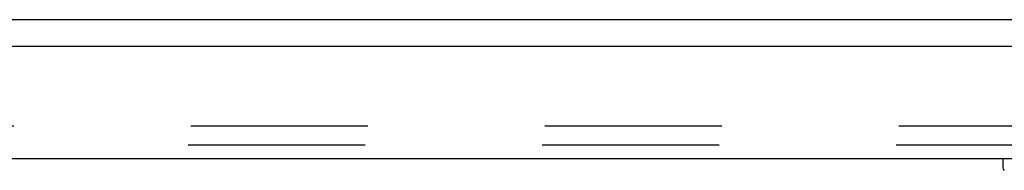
# Model space of a CAD drawing. Header units: inches. Extents: x 0 to 245, y 0 to 158.
# Tile 153 of 159: x 98.61 to 106.1, y 134.09 to 135.24. Entities that reach past the tile are written whole.
import ezdxf

# ---------------------------------------------------------------- set-up
doc = ezdxf.new("R2010")
doc.units = ezdxf.units.IN
doc.header["$LTSCALE"] = 13.466196
doc.header["$MEASUREMENT"] = 0
doc.linetypes.add('HIDDEN', pattern=[0.2, 0.1, -0.1])
doc.layers.get('0').update_dxf_attribs({"linetype": 'CONTINUOUS'})
doc.layers.add('DEFAULT_2', color=8, linetype='HIDDEN')
doc.layers.add('MAIN_OR_RIGHT_DOOR_ASSEMBLY', color=7, linetype='CONTINUOUS')

msp = doc.modelspace()

# ---------------------------------------------------------------- linework, layer by layer
at = {"color": 7, "linetype": 'Continuous'}
msp.add_line((40.9055, 135.2431), (109.1555, 135.2431), dxfattribs=at)
at = {"layer": 'DEFAULT_2', "color": 8, "linetype": 'HIDDEN'}
msp.add_line((109.3379, 134.4306), (76.4995, 134.4306), dxfattribs=at)
at = {"layer": 'MAIN_OR_RIGHT_DOOR_ASSEMBLY', "color": 3, "linetype": 'Continuous'}
for p, q in [((109.906, 135.0391), (75.4675, 135.0391)), ((75.652, 134.1851), (109.7215, 134.1851))]:
    msp.add_line(p, q, dxfattribs=at)
at = {"layer": 'MAIN_OR_RIGHT_DOOR_ASSEMBLY', "color": 8, "linetype": 'HIDDEN'}
msp.add_line((75.652, 134.2891), (109.7215, 134.2891), dxfattribs=at)
at = {"layer": 'MAIN_OR_RIGHT_DOOR_ASSEMBLY', "color": 7, "linetype": 'Continuous'}
msp.add_line((106.089, 134.1851), (106.089, 134.1227), dxfattribs=at)
msp.add_arc((106.1284, 134.1227), 0.0394, 180, 225, dxfattribs=at)

doc.saveas('drawing.dxf')
